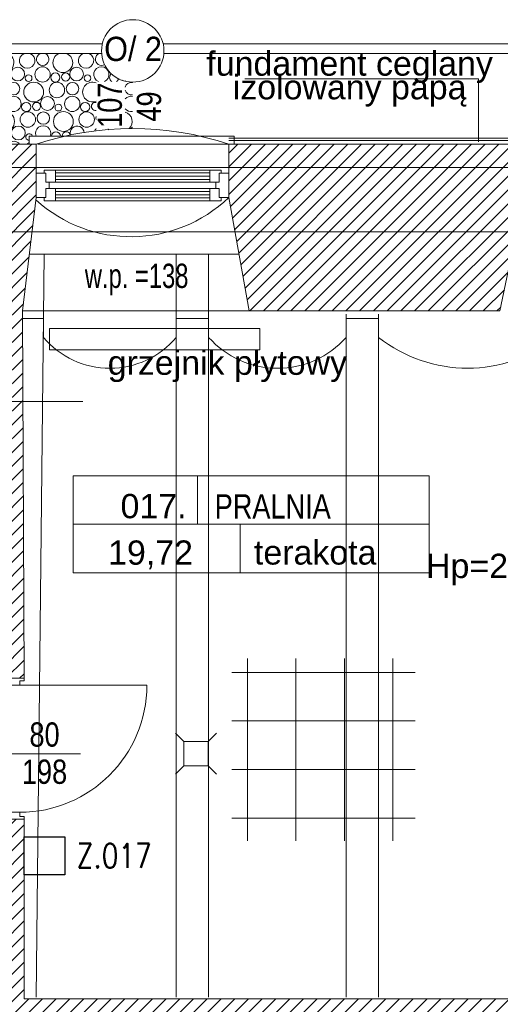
# Model space of a CAD drawing. Header units: millimetres. Extents: x -573548 to 674770, y -184010 to -47794.
# Tile 78 of 181: x 89735 to 92704, y -98193 to -92109. Entities that reach past the tile are written whole.
import ezdxf
from ezdxf.enums import TextEntityAlignment as Align

# ---------------------------------------------------------------- set-up
doc = ezdxf.new("R2010")
doc.units = ezdxf.units.MM
for name, color, linetype, lineweight in [('A.02 RZUT PIWNICY_is$0$A-DRZWI_Nr_pióra__9', 8, 'Continuous', 9), ('A.02 RZUT PIWNICY_is$0$A-OPISY-2_Nr_pióra__2', 8, 'Continuous', 9), ('A.02 RZUT PIWNICY_is$0$A-OPISY-3_Nr_pióra__6', 8, 'Continuous', 9), ('A.02 RZUT PIWNICY_is$0$A-WYSOKOSCI_Nr_pióra__7', 8, 'Continuous', 9), ('A.02 RZUT PIWNICY_is$0$detalokna_Nr_pióra__2', 8, 'Continuous', 9), ('A.02 RZUT PIWNICY_is$0$detalokna_Nr_pióra__8', 8, 'Continuous', 9), ('A.02 RZUT PIWNICY_is$0$DIM MALY_Nr_pióra__8', 8, 'Continuous', 9), ('A.02 RZUT PIWNICY_is$0$DRZWI_Nr_pióra__41', 8, 'Continuous', 9), ('A.02 RZUT PIWNICY_is$0$GRZEJNIK_Nr_pióra__1', 8, 'Continuous', 9), ('A.02 RZUT PIWNICY_is$0$HATCH_Nr_pióra__18', 8, 'Continuous', 9), ('A.02 RZUT PIWNICY_is$0$linia nadproza_Nr_pióra__1', 8, 'Continuous', 9), ('A.02 RZUT PIWNICY_is$0$meble_Nr_pióra__9', 8, 'Continuous', 9), ('A.02 RZUT PIWNICY_is$0$Nowe_A-OKNA-OPIS_Nr_pióra__59', 8, 'Continuous', 9), ('A.02 RZUT PIWNICY_is$0$Nowe_A_okno_Nr_pióra__59', 8, 'Continuous', 9), ('A.02 RZUT PIWNICY_is$0$OBRYS PARTERU#1_Nr_pióra__1', 8, 'Continuous', 9), ('A.02 RZUT PIWNICY_is$0$opaska_Nr_pióra__1', 8, 'Continuous', 9), ('A.02 RZUT PIWNICY_is$0$opisy inne_Nr_pióra__1', 8, 'Continuous', 9), ('A.02 RZUT PIWNICY_is$0$opisy inne_Nr_pióra__10', 8, 'Continuous', 9), ('A.02 RZUT PIWNICY_is$0$opisy inne_Nr_pióra__250', 8, 'Continuous', 9), ('A.02 RZUT PIWNICY_is$0$PARAPET_Nr_pióra__7', 8, 'Continuous', 9), ('A.02 RZUT PIWNICY_is$0$POSADZKI_Nr_pióra__18', 8, 'Continuous', 9), ('A.02 RZUT PIWNICY_is$0$strop_cieniej_Nr_pióra__1', 8, 'Continuous', 9), ('A.02 RZUT PIWNICY_is$0$strop_Nr_pióra__1', 8, 'Continuous', 9), ('A.02 RZUT PIWNICY_is$0$Structural - Bearing_Nr_pióra__21', 8, 'Continuous', 9), ('A.02 RZUT PIWNICY_is$0$Structural - Grid', 8, 'Continuous', 9), ('A.02 RZUT PIWNICY_is$0$Structural - Grid_Nr_pióra__17', 8, 'Continuous', 9), ('BMS_URZĄDZENIA', 30, 'Continuous', 30)]:
    doc.layers.add(name, color=color, linetype=linetype, lineweight=lineweight)
doc.styles.add('A.02 RZUT PIWNICY_is$0$STYL_AUTOMATYCZNY_1', font='arial.ttf')
doc.styles.add('A.02 RZUT PIWNICY_is$0$STYL_AUTOMATYCZNY_4', font='arial.ttf', dxfattribs={"width": 0.8})
doc.styles.add('A.02 RZUT PIWNICY_is$0$STYL_AUTOMATYCZNY_5', font='arial.ttf', dxfattribs={"width": 0.7})
doc.styles.add('A.02 RZUT PIWNICY_is$0$STYL_AUTOMATYCZNY_6', font='arial.ttf', dxfattribs={"width": 0.9})
doc.styles.add('SIMPLEX-10', font='simplex.shx', dxfattribs={"width": 0.8, "height": 10})
pattern_1 = [(45, (0, 0), (-42.426407, 42.426407), [])]

# ---------------------------------------------------------------- blocks, each defined once
blk = doc.blocks.new('*X88')
at = {"layer": 'A.02 RZUT PIWNICY_is$0$HATCH_Nr_pióra__18'}
for centre, radius in [((87019.5, -92444.8), 42.6), ((88264.1, -92446.9), 47.3), ((88474.3, -92444.8), 42.6), ((88627.8, -92446.9), 47.3), ((88838, -92444.8), 42.6), ((88991.5, -92446.9), 47.3), ((89201.7, -92444.8), 42.6), ((89355.2, -92446.9), 47.3), ((89565.4, -92444.8), 42.6), ((89718.9, -92446.9), 47.3), ((89929.1, -92444.8), 42.6), ((90082.6, -92446.9), 47.3), ((90292.8, -92444.8), 42.6), ((90446.3, -92446.9), 47.3), ((90656.5, -92444.8), 42.6), ((86952.1, -92462.5), 25.1), ((87086.8, -92470.2), 20.7), ((88178, -92470.2), 20.7), ((88343.1, -92466), 28.6), ((88406.9, -92462.5), 25.1), ((88541.7, -92470.2), 20.7), ((88706.8, -92466), 28.6), ((88770.6, -92462.5), 25.1), ((88905.4, -92470.2), 20.7), ((89070.5, -92466), 28.6), ((89134.3, -92462.5), 25.1), ((89269.1, -92470.2), 20.7), ((89434.2, -92466), 28.6), ((89498, -92462.5), 25.1), ((89632.8, -92470.2), 20.7), ((89797.9, -92466), 28.6), ((89861.7, -92462.5), 25.1), ((89996.5, -92470.2), 20.7), ((90161.6, -92466), 28.6), ((90225.5, -92462.5), 25.1), ((90360.2, -92470.2), 20.7), ((90525.3, -92466), 28.6), ((90589.2, -92462.5), 25.1), ((90723.9, -92470.2), 20.7), ((86994, -92534.6), 38.4), ((88209.2, -92555.8), 61.2), ((88352.8, -92543.4), 47.7), ((88448.8, -92534.6), 38.4), ((88572.9, -92555.8), 61.2), ((88716.5, -92543.4), 47.7), ((88812.5, -92534.6), 38.4), ((88936.6, -92555.8), 61.2), ((89080.2, -92543.4), 47.7), ((89176.2, -92534.6), 38.4), ((89300.3, -92555.8), 61.2), ((89443.9, -92543.4), 47.7), ((89539.9, -92534.6), 38.4), ((89664, -92555.8), 61.2), ((89807.6, -92543.4), 47.7), ((89903.6, -92534.6), 38.4), ((90027.7, -92555.8), 61.2), ((90171.3, -92543.4), 47.7), ((90267.3, -92534.6), 38.4), ((90391.4, -92555.8), 61.2), ((90535, -92543.4), 47.7), ((90631, -92534.6), 38.4), ((86992.9, -92628.9), 47.3), ((88294.3, -92626.8), 42.6), ((88447.8, -92628.9), 47.3), ((88658, -92626.8), 42.6), ((88811.5, -92628.9), 47.3), ((89021.7, -92626.8), 42.6), ((89175.2, -92628.9), 47.3), ((89385.4, -92626.8), 42.6), ((89538.9, -92628.9), 47.3), ((89749.1, -92626.8), 42.6), ((89902.6, -92628.9), 47.3), ((90112.8, -92626.8), 42.6), ((90266.3, -92628.9), 47.3), ((90476.5, -92626.8), 42.6), ((90630, -92628.9), 47.3), ((86906.8, -92652.2), 20.7), ((87072, -92648), 28.6), ((88163.1, -92648), 28.6), ((88226.9, -92644.5), 25.1), ((88361.7, -92652.2), 20.7), ((88526.8, -92648), 28.6), ((88590.6, -92644.5), 25.1), ((88725.4, -92652.2), 20.7), ((88890.5, -92648), 28.6), ((88954.3, -92644.5), 25.1), ((89089.1, -92652.2), 20.7), ((89254.2, -92648), 28.6), ((89318, -92644.5), 25.1), ((89452.8, -92652.2), 20.7), ((89617.9, -92648), 28.6), ((89681.7, -92644.5), 25.1), ((89816.5, -92652.2), 20.7), ((89981.6, -92648), 28.6), ((90045.5, -92644.5), 25.1), ((90180.2, -92652.2), 20.7), ((90345.3, -92648), 28.6), ((90409.2, -92644.5), 25.1), ((90543.9, -92652.2), 20.7), ((90709, -92648), 28.6), ((86938.1, -92737.8), 61.2), ((87081.6, -92725.4), 47.7), ((87177.7, -92716.6), 38.4), ((87301.8, -92737.8), 61.2), ((87445.3, -92725.4), 47.7), ((87541.4, -92716.6), 38.4), ((88172.8, -92725.4), 47.7), ((88268.8, -92716.6), 38.4), ((88392.9, -92737.8), 61.2), ((88536.5, -92725.4), 47.7), ((88632.5, -92716.6), 38.4), ((88756.6, -92737.8), 61.2), ((88900.2, -92725.4), 47.7), ((88996.2, -92716.6), 38.4), ((89120.3, -92737.8), 61.2), ((89263.9, -92725.4), 47.7), ((89359.9, -92716.6), 38.4), ((89484, -92737.8), 61.2), ((89627.6, -92725.4), 47.7), ((89723.6, -92716.6), 38.4), ((89847.7, -92737.8), 61.2), ((89991.3, -92725.4), 47.7), ((90087.3, -92716.6), 38.4), ((90211.4, -92737.8), 61.2), ((90355, -92725.4), 47.7), ((90451, -92716.6), 38.4), ((90575.1, -92737.8), 61.2), ((90718.7, -92725.4), 47.7), ((87023.2, -92808.8), 42.6), ((87176.6, -92810.9), 47.3), ((87386.9, -92808.8), 42.6), ((88267.8, -92810.9), 47.3), ((88478, -92808.8), 42.6), ((88631.5, -92810.9), 47.3), ((88841.7, -92808.8), 42.6), ((88995.2, -92810.9), 47.3), ((89205.4, -92808.8), 42.6), ((89358.9, -92810.9), 47.3), ((89569.1, -92808.8), 42.6), ((89722.6, -92810.9), 47.3), ((89932.8, -92808.8), 42.6), ((90086.3, -92810.9), 47.3), ((90296.5, -92808.8), 42.6), ((86955.8, -92826.5), 25.1), ((87090.5, -92834.2), 20.7), ((87255.7, -92830), 28.6), ((87319.5, -92826.5), 25.1), ((88181.7, -92834.2), 20.7), ((88346.8, -92830), 28.6), ((88410.6, -92826.5), 25.1), ((88545.4, -92834.2), 20.7), ((88710.5, -92830), 28.6), ((88774.3, -92826.5), 25.1), ((88909.1, -92834.2), 20.7), ((89074.2, -92830), 28.6), ((89138, -92826.5), 25.1), ((89272.8, -92834.2), 20.7), ((89437.9, -92830), 28.6), ((89501.7, -92826.5), 25.1), ((89636.5, -92834.2), 20.7), ((89801.6, -92830), 28.6), ((89865.5, -92826.5), 25.1), ((90000.2, -92834.2), 20.7), ((90165.3, -92830), 28.6), ((90229.2, -92826.5), 25.1), ((86997.7, -92898.6), 38.4), ((87121.8, -92919.8), 61.2), ((87265.3, -92907.4), 47.7), ((87361.4, -92898.6), 38.4), ((86183.1, -93016.2), 20.7), ((86348.3, -93012), 28.6), ((86412.1, -93008.5), 25.1), ((86546.8, -93016.2), 20.7), ((86712, -93012), 28.6), ((86775.8, -93008.5), 25.1), ((86214.4, -93101.8), 61.2), ((86357.9, -93089.4), 47.7), ((86454, -93080.6), 38.4), ((86578.1, -93101.8), 61.2), ((86721.6, -93089.4), 47.7), ((86817.7, -93080.6), 38.4), ((86299.5, -93172.7), 42.6), ((86452.9, -93174.9), 47.3), ((86663.2, -93172.7), 42.6), ((86816.6, -93174.9), 47.3), ((86232.1, -93190.5), 25.1), ((86366.8, -93198.2), 20.7), ((86532, -93194), 28.6), ((86595.8, -93190.5), 25.1), ((86730.5, -93198.2), 20.7), ((86274, -93262.5), 38.4), ((86398.1, -93283.8), 61.2), ((86541.6, -93271.4), 47.7), ((86637.7, -93262.5), 38.4), ((86761.8, -93283.8), 61.2), ((86272.9, -93356.9), 47.3), ((86483.2, -93354.7), 42.6), ((86636.6, -93356.9), 47.3), ((86846.9, -93354.7), 42.6), ((86186.8, -93380.2), 20.7), ((86352, -93376), 28.6), ((86415.8, -93372.5), 25.1), ((86550.5, -93380.2), 20.7), ((86715.7, -93376), 28.6), ((86779.5, -93372.5), 25.1)]:
    blk.add_circle(centre, radius, dxfattribs=at)
for centre, radius, start, end in [((86934.4, -92373.8), 61.2, 190.13416, 66.27972), ((86934.4, -92373.8), 61.2, 113.72028, 169.86584), ((87077.9, -92361.4), 47.7, 113.99283, 66.00717), ((87174, -92352.6), 38.4, 114.98604, 65.01396), ((87298.1, -92373.8), 61.2, 113.72028, 66.27972), ((87441.6, -92361.4), 47.7, 113.99283, 66.00717), ((87537.7, -92352.6), 38.4, 114.98604, 65.01396), ((87661.8, -92373.8), 61.2, 113.72028, 239.56812), ((87661.8, -92373.8), 61.2, 6.17761, 66.27972), ((87805.3, -92361.4), 47.7, 113.99283, 187.06829), ((87805.3, -92361.4), 47.7, 352.93171, 66.00717), ((87901.4, -92352.6), 38.4, 114.98604, 202.51717), ((87901.4, -92352.6), 38.4, 337.48283, 65.01396), ((88025.5, -92373.8), 61.2, 113.72028, 173.82239), ((88025.5, -92373.8), 61.2, 6.17761, 66.27972), ((88169, -92361.4), 47.7, 113.99283, 66.00717), ((88265.1, -92352.6), 38.4, 114.98604, 65.01396), ((88389.2, -92373.8), 61.2, 113.72028, 66.27972), ((88532.8, -92361.4), 47.7, 113.99283, 66.00717), ((88628.8, -92352.6), 38.4, 114.98604, 65.01396), ((88752.9, -92373.8), 61.2, 113.72028, 66.27972), ((88896.5, -92361.4), 47.7, 113.99283, 66.00717), ((88992.5, -92352.6), 38.4, 114.98604, 65.01396), ((89116.6, -92373.8), 61.2, 113.72028, 66.27972), ((89260.2, -92361.4), 47.7, 113.99283, 66.00717), ((89356.2, -92352.6), 38.4, 114.98604, 65.01396), ((89480.3, -92373.8), 61.2, 113.72028, 66.27972), ((89623.9, -92361.4), 47.7, 113.99283, 66.00717), ((89719.9, -92352.6), 38.4, 114.98604, 65.01396), ((89844, -92373.8), 61.2, 113.72028, 66.27972), ((89987.6, -92361.4), 47.7, 113.99283, 66.00717), ((90083.6, -92352.6), 38.4, 114.98604, 65.01396), ((90207.7, -92373.8), 61.2, 113.72028, 66.27972), ((90351.3, -92361.4), 47.7, 113.99283, 66.00717), ((90447.3, -92352.6), 38.4, 114.98604, 65.01396), ((90571.4, -92373.8), 61.2, 113.72028, 66.27972), ((90715, -92361.4), 47.7, 113.99283, 66.00717), ((90811, -92352.6), 38.4, 114.98604, 299.53573), ((87172.9, -92446.9), 47.3, 346.64665, 239.53879), ((87383.2, -92444.8), 42.6, 342.07807, 197.92193), ((87536.6, -92446.9), 47.3, 346.64665, 193.35335), ((88110.6, -92444.8), 42.6, 258.16833, 101.83167), ((90810, -92446.9), 47.3, 292.42908, 247.57092), ((86888.3, -92466), 28.6, 240.30952, 119.69048), ((87252, -92466), 28.6, 16.63009, 163.36991), ((87315.8, -92462.5), 25.1, 10.65456, 169.34544), ((87450.5, -92470.2), 20.7, 36.59804, 143.40196), ((87615.7, -92466), 28.6, 58.13503, 163.36991), ((90889, -92466), 28.6, 126.25721, 239.45858), ((90889, -92466), 28.6, 300.54142, 349.00431), ((86897.9, -92543.4), 47.7, 240.04223, 119.95777), ((87118.1, -92555.8), 61.2, 59.69442, 300.30558), ((87615.7, -92466), 28.6, 230.58947, 301.86497), ((87625.3, -92543.4), 47.7, 83.46418, 125.66137), ((88085.1, -92534.6), 38.4, 295.9427, 64.0573), ((90755.1, -92555.8), 61.2, 68.66403, 291.33597), ((90952.9, -92462.5), 25.1, 231.70427, 286.44632), ((90994.7, -92534.6), 38.4, 78.3625, 166.70569), ((87625.3, -92543.4), 47.7, 234.33863, 276.53582), ((88084.1, -92628.9), 47.3, 292.09972, 67.90028), ((90994.7, -92534.6), 38.4, 193.29431, 281.6375), ((90993.7, -92628.9), 47.3, 79.33393, 140.12755), ((86839.5, -92626.8), 42.6, 324.49377, 35.50623), ((87135.8, -92644.5), 25.1, 58.34473, 15.3373), ((87203.2, -92626.8), 42.6, 195.11801, 344.88199), ((87270.5, -92652.2), 20.7, 136.15235, 43.84765), ((87356.6, -92628.9), 47.3, 190.88046, 349.11954), ((87435.7, -92648), 28.6, 159.14419, 20.85581), ((87499.5, -92644.5), 25.1, 164.6627, 15.3373), ((87566.9, -92626.8), 42.6, 195.11801, 43.92161), ((87634.2, -92652.2), 20.7, 99.69347, 260.30653), ((90772.9, -92644.5), 25.1, 79.56439, 280.43561), ((87665.5, -92737.8), 61.2, 124.54706, 235.45294), ((90814.7, -92716.6), 38.4, 166.70569, 193.29431), ((90993.7, -92628.9), 47.3, 219.87245, 280.66607), ((90938.8, -92737.8), 61.2, 314.11261, 72.34609), ((87540.4, -92810.9), 47.3, 319.22197, 220.77803), ((88114.3, -92808.8), 42.6, 224.06304, 106.98789), ((90450, -92810.9), 47.3, 339.22047, 200.77953), ((90660.2, -92808.8), 42.6, 2.49227, 197.95945), ((91024, -92808.8), 42.6, 120.30975, 140.46662), ((86892, -92830), 28.6, 231.31753, 128.68247), ((87454.2, -92834.2), 20.7, 338.29856, 201.70144), ((87619.4, -92830), 28.6, 66.53244, 204.35791), ((90363.9, -92834.2), 20.7, 18.23374, 271.29284), ((90529, -92830), 28.6, 4.66302, 175.33698), ((90592.9, -92826.5), 25.1, 9.68071, 182.79316), ((90813.7, -92810.9), 47.3, 140.12755, 162.71809), ((90813.7, -92810.9), 47.3, 27.84471, 34.97637), ((90938.8, -92737.8), 61.2, 228.6725, 230.04669), ((86901.6, -92907.4), 47.7, 234.7546, 125.2454), ((87619.4, -92830), 28.6, 337.20274, 343.08754), ((87683.2, -92826.5), 25.1, 208.23637, 210.49114), ((87992.8, -92907.4), 47.7, 38.3084, 125.38958), ((87983.1, -92830), 28.6, 251.05905, 343.08754), ((88046.9, -92826.5), 25.1, 208.23637, 331.76363), ((88088.8, -92898.6), 38.4, 32.75905, 147.24095), ((88212.9, -92919.8), 61.2, 43.36347, 136.63653), ((88356.5, -92907.4), 47.7, 38.3084, 141.6916), ((88452.5, -92898.6), 38.4, 32.75905, 147.24095), ((88576.6, -92919.8), 61.2, 43.36347, 136.63653), ((88720.2, -92907.4), 47.7, 38.3084, 141.6916), ((88816.2, -92898.6), 38.4, 32.75905, 147.24095), ((88940.3, -92919.8), 61.2, 43.36347, 136.63653), ((89083.9, -92907.4), 47.7, 38.3084, 141.6916), ((89179.9, -92898.6), 38.4, 32.75905, 147.24095), ((89304, -92919.8), 61.2, 43.36347, 136.63653), ((89447.6, -92907.4), 47.7, 38.3084, 141.6916), ((89543.6, -92898.6), 38.4, 32.75905, 147.24095), ((89667.7, -92919.8), 61.2, 43.36347, 136.63653), ((89811.3, -92907.4), 47.7, 38.3084, 141.6916), ((89907.3, -92898.6), 38.4, 32.75905, 147.24095), ((90031.4, -92919.8), 61.2, 43.36347, 136.63653), ((90175, -92907.4), 47.7, 38.3084, 141.6916), ((90271, -92898.6), 38.4, 32.75905, 147.24095), ((90395.1, -92919.8), 61.2, 120.17135, 136.63653), ((86996.6, -92992.9), 47.3, 342.36909, 197.63091), ((87206.9, -92990.8), 42.6, 337.18909, 202.81091), ((87360.4, -92992.9), 47.3, 300.89614, 197.63091), ((86115.8, -92990.8), 42.6, 291.43213, 32.63816), ((86269.2, -92992.9), 47.3, 147.93267, 32.06733), ((86394.4, -92919.8), 61.2, 231.59665, 308.40335), ((86479.5, -92990.8), 42.6, 147.36184, 32.63816), ((86632.9, -92992.9), 47.3, 147.93267, 32.06733), ((86758.1, -92919.8), 61.2, 231.59665, 308.40335), ((86843.2, -92990.8), 42.6, 147.36184, 43.3712), ((86910.5, -93016.2), 20.7, 25.57042, 278.3774), ((87075.7, -93012), 28.6, 9.62288, 170.37712), ((87139.5, -93008.5), 25.1, 2.81856, 177.18144), ((87274.2, -93016.2), 20.7, 25.57042, 154.42958), ((87439.4, -93012), 28.6, 129.28939, 230.71061), ((86090.2, -93080.6), 38.4, 217.54111, 32.9716), ((86941.8, -93101.8), 61.2, 117.45146, 242.54854), ((87449, -93089.4), 47.7, 125.59231, 234.40769), ((85935.8, -93172.7), 42.6, 298.45305, 61.54695), ((85994.2, -93089.4), 47.7, 244.03936, 324.65671), ((86089.2, -93174.9), 47.3, 294.00909, 245.99091), ((87390.6, -93172.7), 42.6, 43.8308, 98.02233), ((86003.1, -93198.2), 20.7, 285.10005, 254.89995), ((86168.3, -93194), 28.6, 237.95073, 237.4872), ((86895.7, -93194), 28.6, 51.29008, 308.70992), ((87390.6, -93172.7), 42.6, 261.97767, 316.1692), ((86177.9, -93271.4), 47.7, 238.6318, 121.3682), ((86905.3, -93271.4), 47.7, 80.08263, 279.91737), ((87365.1, -93262.5), 38.4, 300.67139, 59.32861), ((87364.1, -93356.9), 47.3, 335.09031, 64.20751), ((85909.2, -93356.9), 47.3, 351.55791, 8.44209), ((85988.3, -93376), 28.6, 122.04927, 237.95073), ((86119.5, -93354.7), 42.6, 322.21478, 37.78522), ((86914.2, -93380.2), 20.7, 91.9269, 268.0731), ((87443.1, -93376), 28.6, 139.72293, 220.27707), ((85997.9, -93453.4), 47.7, 98.08264, 151.42782), ((85997.9, -93453.4), 47.7, 342.38259, 81.91736), ((86094, -93444.5), 38.4, 322.67368, 217.32632), ((86218.1, -93465.8), 61.2, 358.14526, 181.85474), ((86361.6, -93453.4), 47.7, 342.38259, 197.61741), ((86457.7, -93444.5), 38.4, 322.67368, 217.32632), ((86581.8, -93465.8), 61.2, 344.84684, 181.85474), ((86725.3, -93453.4), 47.7, 323.37756, 216.62244), ((86821.4, -93444.5), 38.4, 283.62026, 256.37974), ((86945.5, -93465.8), 61.2, 121.43738, 195.15316), ((86945.5, -93465.8), 61.2, 344.84684, 345.84908)]:
    blk.add_arc(centre, radius, start, end, dxfattribs=at)
blk = doc.blocks.new('A.02 RZUT PIWNICY_is$0$Wypełnienie_5_1')
at = {"layer": 'A.02 RZUT PIWNICY_is$0$HATCH_Nr_pióra__18'}
blk.add_blockref('*X88', (0, 0), dxfattribs=at)
blk = doc.blocks.new('A.02 RZUT PIWNICY_is$0$Standardowy znacznik osi_3')
at = {"layer": 'A.02 RZUT PIWNICY_is$0$Structural - Grid_Nr_pióra__17'}
blk.add_line((2962.2, 0), (40906.6, 0), dxfattribs=at)
at = {"layer": 'A.02 RZUT PIWNICY_is$0$Structural - Grid_Nr_pióra__17', "style": 'A.02 RZUT PIWNICY_is$0$STYL_AUTOMATYCZNY_1'}
for tag, p in [('AC_MarkerText_1_0', (-250, -335)), ('AC_MarkerText_1_1', (44118.7, -335))]:
    blk.add_attdef(tag, text='', height=350, rotation=180, dxfattribs=at).set_placement(p, align=Align.TOP_CENTER)
blk = doc.blocks.new('A.02 RZUT PIWNICY_is')
at = {"layer": 'A.02 RZUT PIWNICY_is$0$HATCH_Nr_pióra__18'}
h = blk.add_hatch(dxfattribs=at)
h.set_pattern_fill('Common_Brick_0001', color=256, style=0, pattern_type=2)
h.set_pattern_definition(pattern_1)
h.paths.add_polyline_path([(87457.3, -93517.8), (86506, -93517.8), (86506, -93622.2), (86506, -93817.8), (86602, -94147.8), (86526.3, -94147.8), (86526.3, -94267.8), (87454.1, -94277.8), (87455, -94467.8), (87455.9, -94667.8), (87462.3, -96078.3), (88172.4, -96080.3), (88172.4, -96218.2), (88332.4, -96218.2), (88351.4, -94667.8), (88353.8, -94467.8), (88253.7, -94467.8), (88355.4, -94342.1), (88360.5, -93927.8), (90192.4, -93927.8), (90193.1, -94097.5), (90194.8, -94467.8), (90202.4, -96178.1), (90332.4, -96178.1), (90324.8, -94467.8), (90322.4, -93907.8), (90407.3, -93207.8), (90407.3, -93022.2), (90407.3, -92877.8), (88665.7, -92877.8), (88613.1, -92877.8), (88613.1, -93022.2), (88590.5, -93022.2), (88590.5, -92877.8), (88542.3, -92877.8), (87958, -92877.8), (87457.3, -92877.8)])
h = blk.add_hatch(dxfattribs=at)
h.set_pattern_fill('Common_Brick_0001', color=256, style=0, pattern_type=2)
h.set_pattern_definition(pattern_1)
h.paths.add_polyline_path([(93417.3, -92877.8), (91597.3, -92877.8), (91597.3, -93022.2), (91597.3, -93057.8), (91597.3, -93207.8), (91722.4, -93907.1), (91721.7, -93907.1), (91722.4, -93907.8), (92536, -93907.8), (93272.4, -93907.8), (93417.3, -93207.8), (93417.3, -93022.2)])
h = blk.add_hatch(dxfattribs=at)
h.set_pattern_fill('Common_Brick_0001', color=256, style=0, pattern_type=2)
h.set_pattern_definition(pattern_1)
h.paths.add_polyline_path([(90073.4, -98148.1), (90073.4, -98428.1), (89933.4, -98428.1), (89933.4, -98161.4), (89933.4, -98148.1), (89372.3, -98148.1), (89357.3, -98658.1), (89457.3, -98658.1), (89457.3, -98766.1), (90367.3, -98766.1), (90367.3, -98668.1), (94952.3, -98668.1), (94952.3, -98158.1), (90332.4, -98158.1), (90332.4, -97048.1), (90202.4, -97048.1), (90202.4, -98148.1)])
at = {"layer": 'A.02 RZUT PIWNICY_is$0$A-DRZWI_Nr_pióra__9'}
blk.add_line((90132.8, -96644.3), (90681.2, -96644.3), dxfattribs=at)
blk.add_lwpolyline([(90305.3, -96220.4), (91090.9, -96220.7, -0.414212), (90305.3, -97005.8)], format="xyb", dxfattribs=at)
at = {"layer": 'A.02 RZUT PIWNICY_is$0$A-OPISY-3_Nr_pióra__6'}
for p, q in [((91403.1, -94926.6), (91403.1, -95226.7)), ((90635.2, -95226.7), (92835.2, -95226.7)), ((91666.8, -95226.7), (91666.8, -95526.7))]:
    blk.add_line(p, q, dxfattribs=at)
blk.add_lwpolyline([(90635.2, -95526.7), (90635.2, -94926.6), (92835.2, -94926.6), (92835.2, -95526.7)], close=True, dxfattribs=at)
at = {"layer": 'A.02 RZUT PIWNICY_is$0$detalokna_Nr_pióra__2'}
blk.add_line((91722.4, -93907.1), (90322.4, -93907.8), dxfattribs=at)
blk.add_lwpolyline([(90364.4, -92877.7), (90364.4, -92827.7), (91629.7, -92827.7), (91629.7, -92877.7)], dxfattribs=at)
at = {"layer": 'A.02 RZUT PIWNICY_is$0$detalokna_Nr_pióra__8'}
blk.add_line((91597.3, -92877.7), (90417.3, -92877.7), dxfattribs=at)
at = {"layer": 'A.02 RZUT PIWNICY_is$0$DIM MALY_Nr_pióra__8'}
blk.add_line((87200.2, -94467.8), (90695.9, -94467.8), dxfattribs=at)
at = {"layer": 'A.02 RZUT PIWNICY_is$0$DRZWI_Nr_pióra__41'}
for points in [[(90332.4, -96178.1), (90332.3, -96194.7), (90305.3, -96194.7), (90305.3, -96220.4), (90202.3, -96220.4), (90202.3, -96178.1)], [(90332.4, -97048.1), (90332.3, -97031.5), (90305.3, -97031.5), (90305.3, -97005.8), (90202.3, -97005.8), (90202.3, -97048.1)]]:
    blk.add_lwpolyline(points, dxfattribs=at)
at = {"layer": 'A.02 RZUT PIWNICY_is$0$GRZEJNIK_Nr_pióra__1'}
blk.add_lwpolyline([(90489.1, -94147.8), (91789.1, -94147.8), (91789.1, -94017.8), (90489.1, -94017.8)], close=True, dxfattribs=at)
at = {"layer": 'A.02 RZUT PIWNICY_is$0$linia nadproza_Nr_pióra__1'}
blk.add_line((90364.8, -93557.8), (91659.9, -93557.8), dxfattribs=at)
at = {"layer": 'A.02 RZUT PIWNICY_is$0$meble_Nr_pióra__9'}
for p, q in [((91267.9, -96518.2), (91318.9, -96569.3)), ((91520, -96518.2), (91468.9, -96569.3)), ((91318.9, -96719.3), (91267.9, -96770.4)), ((91468.9, -96719.3), (91520, -96770.4))]:
    blk.add_line(p, q, dxfattribs=at)
blk.add_lwpolyline([(91318.9, -96719.3), (91468.9, -96719.3), (91468.9, -96569.3), (91318.9, -96569.3)], close=True, dxfattribs=at)
at = {"layer": 'A.02 RZUT PIWNICY_is$0$Nowe_A-OKNA-OPIS_Nr_pióra__59'}
blk.add_circle((91003.5, -92301.7), 193, dxfattribs=at)
at = {"layer": 'A.02 RZUT PIWNICY_is$0$Nowe_A_okno_Nr_pióra__59'}
for points in [[(90407.3, -93207.8), (90407.3, -93057.8), (90467.3, -93057.8), (90467.3, -93112.8), (90487.2, -93112.8), (90487.2, -93152.8), (90467.3, -93152.8), (90467.3, -93207.8)], [(90525.4, -93037.8), (90525.4, -93112.8), (90467.3, -93112.8), (90467.3, -93057.8), (90455.5, -93057.8), (90455.5, -93037.8)], [(91479.1, -93037.8), (91479.1, -93112.8), (91537.3, -93112.8), (91537.3, -93057.8), (91549.1, -93057.8), (91549.1, -93037.8)], [(91597.3, -93207.8), (91597.3, -93057.8), (91537.3, -93057.8), (91537.3, -93112.8), (91517.3, -93112.8), (91517.3, -93152.8), (91537.3, -93152.8), (91537.3, -93207.8)], [(90525.4, -93227.8), (90525.4, -93152.8), (90467.3, -93152.8), (90467.3, -93207.8), (90455.5, -93207.8), (90455.5, -93227.8)], [(91479.1, -93227.8), (91479.1, -93152.8), (91537.3, -93152.8), (91537.3, -93207.8), (91549.1, -93207.8), (91549.1, -93227.8)]]:
    blk.add_lwpolyline(points, close=True, dxfattribs=at)
for points in [[(91479.1, -93037.8), (90525.4, -93037.8)], [(90525.4, -93055.3), (91479.1, -93055.3)], [(90525.4, -93075.3), (91479.1, -93075.3)], [(90525.4, -93095.3), (91479.1, -93095.3)], [(90525.4, -93112.8), (91479.1, -93112.8)], [(90525.4, -93152.8), (91479.1, -93152.8)], [(90525.4, -93170.3), (91479.1, -93170.3)], [(90525.4, -93190.3), (91479.1, -93190.3)], [(90525.4, -93210.3), (91479.1, -93210.3)], [(91479.1, -93227.8), (90525.4, -93227.8)]]:
    blk.add_lwpolyline(points, dxfattribs=at)
at = {"layer": 'A.02 RZUT PIWNICY_is$0$OBRYS PARTERU#1_Nr_pióra__1'}
blk.add_lwpolyline([(87547.3, -93022.2), (87547.3, -93622.2), (80856, -93622.2), (80856, -97482.2), (80306.7, -97482.2), (80306.7, -101132.2), (82397.3, -101132.2), (82397.3, -105082.2), (87537.3, -105082.2), (87537.3, -105471.8), (106939.7, -105472.5), (118516.4, -105372.5), (118516.4, -93022.2)], close=True, dxfattribs=at)
at = {"layer": 'A.02 RZUT PIWNICY_is$0$opaska_Nr_pióra__1'}
for points in [[(90815.6, -92257.8), (86814.1, -92257.8), (86814.1, -92907.8), (86147, -92907.8)], [(93835.3, -92257.8), (91209.1, -92257.8), (91191.4, -92257.8)], [(90811.2, -92317.8), (86874.1, -92317.8), (86874.1, -92967.8), (86148.3, -92967.8)], [(93830.9, -92317.4), (91195.9, -92317.8)]]:
    blk.add_lwpolyline(points, dxfattribs=at)
at = {"layer": 'A.02 RZUT PIWNICY_is$0$opisy inne_Nr_pióra__1'}
blk.add_lwpolyline([(91695.5, -92474.4), (93140.1, -92474.4), (93140.1, -92664.9), (93140.1, -92862.9)], dxfattribs=at)
at = {"layer": 'A.02 RZUT PIWNICY_is$0$opisy inne_Nr_pióra__10'}
blk.add_line((93417.3, -92855.6), (91597.3, -92855.6), dxfattribs=at)
at = {"layer": 'A.02 RZUT PIWNICY_is$0$opisy inne_Nr_pióra__250'}
blk.add_line((93417.3, -92841.8), (91597.3, -92841.8), dxfattribs=at)
at = {"layer": 'A.02 RZUT PIWNICY_is$0$POSADZKI_Nr_pióra__18'}
for p, q in [((91711.5, -96056.2), (91711.5, -97183)), ((92011.5, -96056.2), (92011.5, -97183)), ((92311.5, -96056.2), (92311.5, -97183)), ((92611.5, -96056.2), (92611.5, -97183)), ((91616.6, -96142), (92749.5, -96142)), ((91616.6, -96442), (92749.5, -96442)), ((91616.6, -96742), (92749.5, -96742)), ((91616.6, -97042), (92749.5, -97042))]:
    blk.add_line(p, q, dxfattribs=at)
at = {"layer": 'A.02 RZUT PIWNICY_is$0$strop_cieniej_Nr_pióra__1'}
for p, q in [((90407.3, -98148.1), (90456.3, -93557.8)), ((91272.4, -98148.1), (91272.4, -93557.8)), ((91472.4, -98148.1), (91472.4, -93557.8)), ((92322.4, -98148.1), (92322.4, -93927.8)), ((92522.4, -98148.1), (92522.4, -93927.8))]:
    blk.add_line(p, q, dxfattribs=at)
at = {"layer": 'A.02 RZUT PIWNICY_is$0$strop_Nr_pióra__1'}
blk.add_lwpolyline([(94982, -93955.5), (94877.3, -93955.5), (94877.3, -94071.7, -0.360805), (93822.4, -94071.7), (93822.4, -93955.5), (93622.4, -93955.5), (93622.4, -94071.7, -0.346458), (92522.4, -94071.7), (92522.4, -93955.5), (92322.4, -93955.5), (92322.4, -94071.7, -0.449074), (91472.4, -94071.7), (91472.4, -93955.5), (91272.4, -93955.5), (91272.4, -94071.7, -0.46484), (90452.1, -94072.2), (90451.9, -93955), (90322.6, -93955.6)], format="xyb", dxfattribs=at)
for centre, radius, start, end in [((91002.4, -94669.3), 1887.8, 71.62352, 108.37648), ((90993.4, -92575.4), 874.4, 227.74278, 313.67665)]:
    blk.add_arc(centre, radius, start, end, dxfattribs=at)
at = {"layer": 'A.02 RZUT PIWNICY_is$0$Structural - Bearing_Nr_pióra__21'}
for p, q in [((90407.3, -92877.8), (87457.3, -92877.8)), ((90407.3, -93207.8), (90407.3, -92877.8)), ((91597.3, -93207.8), (91597.3, -92877.7)), ((93417.3, -92877.8), (91597.3, -92877.8)), ((90407.3, -93207.8), (90322.4, -93907.8)), ((91597.3, -93207.8), (91722.4, -93907.1)), ((93417.3, -93207.8), (93272.4, -93907.8)), ((90332.4, -96178.1), (90322.4, -93907.8)), ((93272.4, -93907.8), (91722.4, -93907.8)), ((90202.3, -96178.1), (90332.4, -96178.1)), ((90202.4, -97048.1), (90332.4, -97048.1)), ((90332.4, -98158.1), (90332.4, -97048.1)), ((94952.3, -98158.1), (90332.4, -98158.1))]:
    blk.add_line(p, q, dxfattribs=at)
at = {"layer": 'A.02 RZUT PIWNICY_is$0$HATCH_Nr_pióra__18'}
blk.add_blockref('A.02 RZUT PIWNICY_is$0$Wypełnienie_5_1', (0, 0), dxfattribs=at)
at = {"layer": 'A.02 RZUT PIWNICY_is$0$Structural - Grid', "zscale": 1000, "rotation": 180}
blk.add_blockref('A.02 RZUT PIWNICY_is$0$Standardowy znacznik osi_3', (121686.6, -93420.2), dxfattribs=at)
at = {"layer": 'A.02 RZUT PIWNICY_is$0$A-OPISY-2_Nr_pióra__2', "char_height": 150, "attachment_point": 7}
for s, insert, style in [('\\A1;{\\pql;\\fArial|b0|i0|c238|p0;\\W1.000000;017.}', (90928, -95191.2), 'A.02 RZUT PIWNICY_is$0$STYL_AUTOMATYCZNY_1'), ('\\A1;{\\pql;\\fArial|b0|i0|c238|p0;\\W0.800000;PRALNIA}', (91509.7, -95190.8), 'A.02 RZUT PIWNICY_is$0$STYL_AUTOMATYCZNY_4'), ('\\A1;{\\pql;\\fArial|b0|i0|c238|p0;\\W1.000000;terakota}', (91752.4, -95477.6), 'A.02 RZUT PIWNICY_is$0$STYL_AUTOMATYCZNY_1'), ('\\A1;{\\pql;\\fArial|b0|i0|c238|p0;\\W1.000000;19,72}', (90851.3, -95504.4), 'A.02 RZUT PIWNICY_is$0$STYL_AUTOMATYCZNY_1')]:
    blk.add_mtext(s, dxfattribs=dict(at, insert=insert, style=style))
at = {"layer": 'A.02 RZUT PIWNICY_is$0$A-WYSOKOSCI_Nr_pióra__7', "char_height": 150, "attachment_point": 5, "style": 'A.02 RZUT PIWNICY_is$0$STYL_AUTOMATYCZNY_1'}
for s, insert in [('\\A1;{\\pqc;\\fArial|b0|i0|c238|p0;\\W1.000000;grzejnik płytowy}', (91588.1, -94250.7)), ('\\A1;{\\pqc;\\fArial|b0|i0|c238|p0;\\W1.000000;Hp=2.38}', (93214.6, -95506.1))]:
    blk.add_mtext(s, dxfattribs=dict(at, insert=insert))
at = {"layer": 'A.02 RZUT PIWNICY_is$0$Nowe_A-OKNA-OPIS_Nr_pióra__59', "insert": (91005.4, -92290.2), "char_height": 150, "attachment_point": 5, "style": 'A.02 RZUT PIWNICY_is$0$STYL_AUTOMATYCZNY_6'}
blk.add_mtext('\\A1;{\\pqc;\\fArial|b0|i0|c238|p0;\\W0.900000;O/ 2}', dxfattribs=at)
at = {"layer": 'A.02 RZUT PIWNICY_is$0$Nowe_A-OKNA-OPIS_Nr_pióra__59', "char_height": 150, "attachment_point": 5, "rotation": 90, "style": 'A.02 RZUT PIWNICY_is$0$STYL_AUTOMATYCZNY_4'}
for s, insert in [('\\A1;{\\pqc;\\fArial|b0|i0|c238|p0;\\W0.800000;107}', (90862.5, -92637.2)), ('\\A1;{\\pqc;\\fArial|b0|i0|c238|p0;\\W0.800000;49}', (91104.6, -92645.3))]:
    blk.add_mtext(s, dxfattribs=dict(at, insert=insert))
at = {"layer": 'A.02 RZUT PIWNICY_is$0$opisy inne_Nr_pióra__1', "char_height": 150, "attachment_point": 5}
for s, insert, style in [('\\A1;{\\pqc;\\fArial|b0|i0|c238|p0;\\W1.000000;fundament ceglany}', (92343.4, -92402.4), 'A.02 RZUT PIWNICY_is$0$STYL_AUTOMATYCZNY_1'), ('\\A1;{\\pqc;\\fArial|b0|i0|c238|p0;\\W1.000000;izolowany papą}', (92343.4, -92548.4), 'A.02 RZUT PIWNICY_is$0$STYL_AUTOMATYCZNY_1'), ('\\A1;{\\pqc;\\fArial|b0|i0|c238|p0;\\W0.800000;80}', (90458.5, -96526.6), 'A.02 RZUT PIWNICY_is$0$STYL_AUTOMATYCZNY_4'), ('\\A1;{\\pqc;\\fArial|b0|i0|c238|p0;\\W0.800000;198}', (90458.5, -96756.4), 'A.02 RZUT PIWNICY_is$0$STYL_AUTOMATYCZNY_4')]:
    blk.add_mtext(s, dxfattribs=dict(at, insert=insert, style=style))
at = {"layer": 'A.02 RZUT PIWNICY_is$0$PARAPET_Nr_pióra__7', "insert": (91027.5, -93713.9), "char_height": 150, "attachment_point": 5, "style": 'A.02 RZUT PIWNICY_is$0$STYL_AUTOMATYCZNY_5'}
blk.add_mtext('\\A1;{\\pqc;\\fArial|b0|i0|c238|p0;\\W0.700000;w.p. =138}', dxfattribs=at)

msp = doc.modelspace()

# ---------------------------------------------------------------- linework, layer by layer
at = {"layer": 'BMS_URZĄDZENIA'}
msp.add_lwpolyline([(89762.124, -97156.872), (90013.388, -97156.872), (90013.388, -97391.786), (89762.124, -97391.786)], close=True, dxfattribs=at)

# ---------------------------------------------------------------- block references
at = {"ltscale": 10}
msp.add_blockref('A.02 RZUT PIWNICY_is', (-570.227, 0), dxfattribs=at)

# ---------------------------------------------------------------- texts
at = {"layer": 'BMS_URZĄDZENIA', "lineweight": 30, "insert": (90087.429, -97274.516), "char_height": 150, "width": 609.56559, "attachment_point": 4, "style": 'SIMPLEX-10'}
msp.add_mtext('Z.017', dxfattribs=at)

doc.saveas('drawing.dxf')
